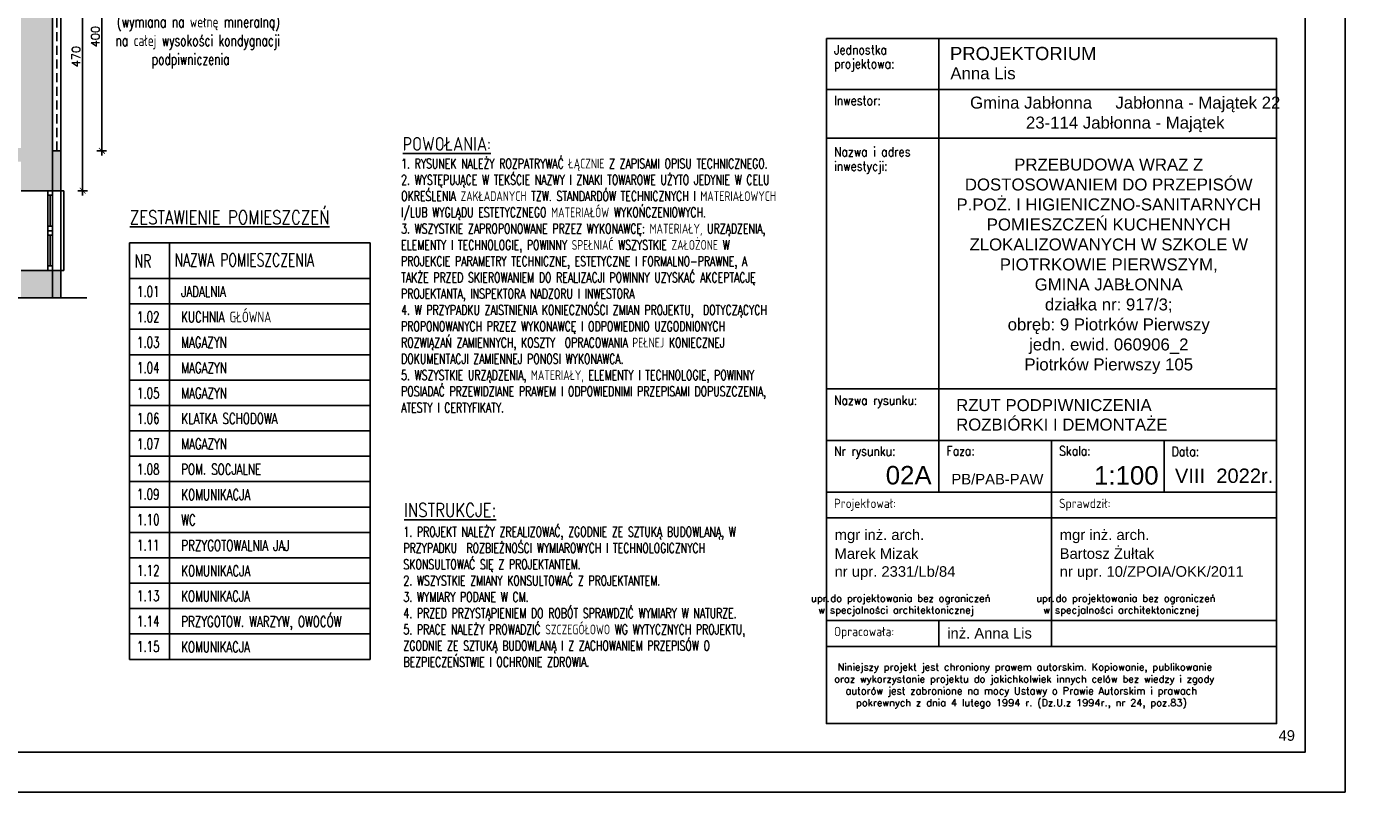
# Model space of a CAD drawing. Header units: millimetres. Extents: x 31969 to 285678, y -69766 to -1123.
# Tile 15 of 102: x 141753 to 144110, y -15458 to -14118. Entities that reach past the tile are written whole.
import ezdxf
from ezdxf.lldxf.tags import DXFTag

# ---------------------------------------------------------------- set-up
doc = ezdxf.new("R2010")
doc.units = ezdxf.units.MM
doc.linetypes.add('ACAD_ISO02W100', pattern=[15, 12, -3])
doc.linetypes.add('KRE_16_8', pattern=[24, 16, -8])
for name, color, linetype in [('a-izolacja 1', 3, 'Continuous'), ('a-opis 1', 3, 'Continuous'), ('a-opis 2', 1, 'Continuous'), ('a-opis 3', 15, 'Continuous'), ('a-stolarka okienna', 3, 'Continuous'), ('a-szkło', 4, 'Continuous'), ('a-szraf', 252, 'Continuous'), ('a-wyburzenia i rozbiórki', 152, 'KRE_16_8'), ('a-wymiary', 11, 'Continuous'), ('a-ściany istniejące murowane', 6, 'Continuous')]:
    doc.layers.add(name, color=color, linetype=linetype)
doc.styles.add('IREK', font='simplex.shx', dxfattribs={"width": 0.8})
doc.styles.add('MAREK', font='simplex.shx')
doc.styles.add('RS01507', font='romans.shx', dxfattribs={"width": 0.7, "height": 0.15})
doc.styles.add('TABELA2', font='arial.ttf', dxfattribs={"height": 10})
tags = doc.linetypes.add('DASHED', pattern=[0.75, 0.5, -0.25]).pattern_tags.tags
tags[6:7] = [DXFTag(74, 4), DXFTag(75, 0), DXFTag(340, '0'), DXFTag(46, 1.0), DXFTag(50, 0.0), DXFTag(44, 0.0), DXFTag(45, 0.0)]
tags[4:5] = [DXFTag(74, 4), DXFTag(75, 0), DXFTag(340, '0'), DXFTag(46, 1.0), DXFTag(50, 0.0), DXFTag(44, 0.0), DXFTag(45, 0.0)]
doc.dimstyles.new('MAREK', dxfattribs={"dimscale": 0.85, "dimtxt": 17, "dimasz": 12, "dimexe": 10, "dimexo": 0.625, "dimgap": 5, "dimtad": 1, "dimdec": 1, "dimdsep": 46, "dimtxsty": 'MAREK', "dimblk1": 'ARCHTICK', "dimblk2": 'ARCHTICK', "dimsah": 1, "dimcen": 2.5, "dimdle": 10, "dimadec": 0, "dimazin": 0, "dimtfac": 1, "dimtdec": 1, "dimtmove": 1, "dimatfit": 3, "dimldrblk": 'ARCHTICK', "dimfxl": 0, "dimtolj": 1, "dimtzin": 0, "dimarcsym": 0})

# ---------------------------------------------------------------- blocks, each defined once
blk = doc.blocks.new('_ARCHTICK')
at = {"color": 0, "linetype": 'ByBlock', "const_width": 0.15}
blk.add_lwpolyline([(-0.5, -0.5), (0.5, 0.5)], dxfattribs=at)
blk = doc.blocks.new('*D44')
at = {"layer": 'a-wymiary', "color": 0, "lineweight": -2, "ltscale": 100}
for p, q in [((141851, -13926.1), (141851, -14413.1)), ((141842.5, -13934.6), (141859.5, -13934.6)), ((141842.5, -14404.6), (141859.5, -14404.6))]:
    blk.add_line(p, q, dxfattribs=at)
at = {"layer": 'DEFPOINTS', "color": 0, "ltscale": 100}
for p in [(141813.1, -13934.6), (141813.1, -14404.6), (141851, -14404.6)]:
    blk.add_point(p, dxfattribs=at)
at = {"layer": 'a-wymiary', "color": 0, "lineweight": -2, "ltscale": 100, "xscale": 10.2, "yscale": 10.2, "zscale": 10.2}
for p, rotation in [((141851, -13934.6), 90), ((141851, -14404.6), 270)]:
    blk.add_blockref('_ARCHTICK', p, dxfattribs=dict(at, rotation=rotation))
at = {"layer": 'a-wymiary', "color": 0, "ltscale": 100, "insert": (141839.5, -14169.6), "char_height": 14.45, "attachment_point": 5, "rotation": 90, "style": 'MAREK'}
blk.add_mtext('\\A1;470', dxfattribs=at)
blk = doc.blocks.new('*D139')
at = {"layer": 'a-wymiary', "color": 0, "lineweight": -2, "ltscale": 100}
for p, q in [((141884.5, -13926.1), (141884.5, -14343.1)), ((141876, -13934.6), (141893, -13934.6)), ((141876, -14334.6), (141893, -14334.6))]:
    blk.add_line(p, q, dxfattribs=at)
at = {"layer": 'DEFPOINTS', "color": 0, "ltscale": 100}
for p in [(141813.1, -13934.6), (141813.1, -14334.6), (141884.5, -14334.6)]:
    blk.add_point(p, dxfattribs=at)
at = {"layer": 'a-wymiary', "color": 0, "lineweight": -2, "ltscale": 100, "xscale": 10.2, "yscale": 10.2, "zscale": 10.2}
for p, rotation in [((141884.5, -13934.6), 90), ((141884.5, -14334.6), 270)]:
    blk.add_blockref('_ARCHTICK', p, dxfattribs=dict(at, rotation=rotation))
at = {"layer": 'a-wymiary', "color": 0, "ltscale": 100, "insert": (141873.1, -14134.6), "char_height": 14.45, "attachment_point": 5, "rotation": 90, "style": 'MAREK'}
blk.add_mtext('\\A1;400', dxfattribs=at)

msp = doc.modelspace()

# ---------------------------------------------------------------- hatches: boundary and pattern name
at = {"layer": 'a-szraf', "ltscale": 0.9}
h = msp.add_hatch(color=254, dxfattribs=at)
h.dxf.hatch_style = 1
h.paths.add_polyline_path([(141831.07, -13864.63), (141146.07, -13864.63), (141146.07, -13949.63), (141743.07, -13949.63), (141743.07, -14329.63), (141146.07, -14329.63), (141146.07, -14592.13), (141181.07, -14592.13), (141181.07, -14353.63), (141743.07, -14353.63), (141743.07, -14404.63), (141798.07, -14404.63), (141798.07, -13919.63), (141831.07, -13919.63)])
h.paths.add_polyline_path([(141798.07, -14544.63), (141743.07, -14544.63), (141743.07, -14592.13), (141798.07, -14592.13)])
h.paths.add_polyline_path([(141813.07, -14544.63), (141798.07, -14544.63), (141798.07, -14592.13), (141813.07, -14592.13)])
h.paths.add_polyline_path([(141813.07, -14334.63), (141798.07, -14334.63), (141798.07, -14404.63), (141813.07, -14404.63)], flags=17)
h.paths.add_polyline_path([(140928.07, -14114.63), (140873.07, -14114.63), (140873.07, -14169.63), (140928.07, -14169.63)])
h.paths.add_polyline_path([(140873.07, -14114.63), (140858.07, -14114.63), (140858.07, -14169.63), (140873.07, -14169.63)])
h.paths.add_polyline_path([(140928.07, -14334.63), (140873.07, -14334.63), (140873.07, -14389.63), (140928.07, -14389.63)])
h.paths.add_polyline_path([(140873.07, -14334.63), (140858.07, -14334.63), (140858.07, -14389.63), (140873.07, -14389.63)])
h.paths.add_polyline_path([(140928.07, -14554.63), (140873.07, -14554.63), (140873.07, -14592.13), (140928.07, -14592.13)])
h.paths.add_polyline_path([(140873.07, -14554.63), (140858.07, -14554.63), (140858.07, -14592.13), (140873.07, -14592.13)])
h.paths.add_polyline_path([(140928.07, -13577.63), (140873.07, -13577.63), (140873.07, -13864.63), (140853.07, -13864.63), (140853.07, -13919.63), (140873.07, -13919.63), (140873.07, -13949.63), (140928.07, -13949.63), (140933.07, -13949.63), (140966.07, -13949.63), (140966.07, -13864.63), (140928.07, -13864.63)])
h.paths.add_polyline_path([(140708.07, -13637.63), (140693.07, -13637.63), (140693.07, -13606.63), (140668.07, -13606.63), (140668.07, -13658.13), (140681.58, -13658.13), (140694.57, -13658.13), (140694.57, -13672.13), (140680.57, -13672.13), (140668.07, -13672.13), (140668.07, -13737.63), (140708.07, -13737.63)])
h.paths.add_polyline_path([(140458.07, -13591.63), (140393.07, -13591.63), (140393.07, -13606.63), (140443.07, -13606.63), (140443.07, -13864.63), (140383.07, -13864.63), (140383.07, -13919.63), (140478.07, -13919.63), (140478.07, -13864.63), (140458.07, -13864.63)])
h.paths.add_polyline_path([(140680.57, -13658.13), (140668.07, -13658.13), (140668.07, -13672.13), (140680.57, -13672.13)], flags=17)
h.paths.add_polyline_path([(140713.07, -13864.63), (140675.88, -13864.63), (140675.88, -13919.63), (140713.07, -13919.63)])
h.paths.add_polyline_path([(140675.88, -13864.63), (140655.88, -13864.63), (140655.88, -13919.63), (140675.88, -13919.63)])
h.paths.add_polyline_path([(140655.88, -13864.63), (140618.07, -13864.63), (140618.07, -13919.63), (140655.88, -13919.63)])
h.paths.add_polyline_path([(140458.07, -13919.63), (140383.07, -13919.63), (140383.07, -13934.63), (140458.07, -13934.63)])

# ---------------------------------------------------------------- linework, layer by layer
at = {"layer": 'a-izolacja 1'}
for p, q in [((141798.07, -13919.63), (141798.07, -14404.63)), ((141813.07, -14334.63), (141798.07, -14334.63)), ((141798.07, -14544.63), (141798.07, -14592.13))]:
    msp.add_line(p, q, dxfattribs=at)
at = {"layer": 'a-opis 1', "ltscale": 0.5}
for p, q in [((143350.25, -14137.74), (143350.25, -14932.51)), ((143153.21, -14227.39), (143941.38, -14227.39)), ((143153.21, -14312.49), (143941.38, -14312.49)), ((143744.34, -14312.49), (143941.38, -14312.49)), ((143153.21, -14751.92), (143941.38, -14751.92)), ((143153.21, -14842.22), (143941.38, -14842.22)), ((143547.3, -14842.22), (143547.3, -14932.51)), ((143547.3, -14842.22), (143547.3, -15202.74)), ((143744.34, -14842.22), (143744.34, -14932.51)), ((143153.21, -14932.51), (143941.38, -14932.51)), ((143153.21, -14932.51), (143941.38, -14932.51)), ((143153.21, -14977.65), (143941.38, -14977.65)), ((143153.21, -14977.65), (143941.38, -14977.65)), ((143153.21, -14977.65), (143941.38, -14977.65)), ((143153.21, -14977.65), (143941.38, -14977.65)), ((143153.21, -15157.59), (143941.38, -15157.59)), ((143350.25, -15157.59), (143350.25, -15202.74)), ((143153.21, -15203.38), (143941.38, -15203.38)), ((143153.21, -15203.38), (143941.38, -15203.38))]:
    msp.add_line(p, q, dxfattribs=at)
at = {"layer": 'a-opis 2'}
for p, q in [((141932.95, -14558.52), (142354.44, -14558.52)), ((141932.95, -14602.99), (142354.44, -14602.99)), ((141932.95, -14647.46), (142354.44, -14647.46)), ((141932.95, -14691.93), (142354.44, -14691.93)), ((141932.95, -14691.93), (142354.44, -14691.93)), ((141932.95, -14736.4), (142354.44, -14736.4)), ((141932.95, -14736.4), (142354.44, -14736.4)), ((141932.95, -14736.4), (142354.44, -14736.4)), ((141932.95, -14780.88), (142354.44, -14780.88)), ((141932.95, -14825.35), (142354.44, -14825.35)), ((141932.95, -14869.82), (142354.44, -14869.82)), ((141932.95, -14914.29), (142354.44, -14914.29)), ((141932.95, -14958.76), (142354.44, -14958.76)), ((141932.95, -15003.24), (142354.44, -15003.24)), ((141932.95, -15047.71), (142354.44, -15047.71)), ((141932.95, -15092.18), (142354.44, -15092.18)), ((141932.95, -15136.65), (142354.44, -15136.65)), ((141932.95, -15181.13), (142354.44, -15181.13))]:
    msp.add_line(p, q, dxfattribs=at)
at = {"layer": 'a-opis 2', "ltscale": 2}
for points in [[(144061.38, -15458.17), (139861.38, -15458.17), (139861.38, -12488.17), (144061.38, -12488.17)], [(140111.38, -12558.17), (143991.38, -12558.17), (143991.38, -15388.17), (140111.38, -15388.17)], [(143153.21, -14137.74), (143941.38, -14137.74), (143941.38, -15338.17), (143153.21, -15338.17)], [(143153.21, -14137.74), (143941.38, -14137.74), (143941.38, -15338.17), (143153.21, -15338.17)]]:
    msp.add_lwpolyline(points, close=True, dxfattribs=at)
at = {"layer": 'a-opis 3', "ltscale": 40}
for p, q in [((141932.95, -14496.08), (142354.44, -14496.08)), ((141932.95, -15225.6), (141932.95, -14496.08)), ((142003.34, -14496.08), (142003.34, -14549.54)), ((142354.44, -14496.08), (142354.44, -14549.54)), ((141932.95, -14558.52), (142354.44, -14558.52)), ((142003.34, -14549.54), (142003.34, -15225.6)), ((142354.44, -14549.54), (142354.44, -15225.6)), ((141932.95, -15225.6), (142354.44, -15225.6))]:
    msp.add_line(p, q, dxfattribs=at)
at = {"layer": 'a-stolarka okienna'}
for p, q in [((141790.07, -14404.63), (141790.07, -14544.4)), ((141790.07, -14412.4), (141798.07, -14412.4)), ((141798.07, -14404.63), (141798.07, -14544.63)), ((141798.07, -14466.85), (141790.07, -14466.85)), ((141798.07, -14474.74), (141790.07, -14474.74)), ((141798.07, -14482.51), (141790.07, -14482.51)), ((141790.07, -14536.4), (141798.07, -14536.4))]:
    msp.add_line(p, q, dxfattribs=at)
at = {"layer": 'a-stolarka okienna', "ltscale": 40}
for p, q in [((141813.07, -14404.63), (141818.07, -14404.63)), ((141818.07, -14544.63), (141818.07, -14404.63)), ((141813.07, -14544.63), (141818.07, -14544.63))]:
    msp.add_line(p, q, dxfattribs=at)
at = {"layer": 'a-stolarka okienna', "linetype": 'DASHED', "lineweight": 25, "ltscale": 20}
msp.add_line((141813.07, -14544.63), (141813.07, -14404.63), dxfattribs=at)
at = {"layer": 'a-szkło', "ltscale": 2}
for p, q in [((141794.07, -14466.85), (141794.07, -14412.4)), ((141794.07, -14536.4), (141794.07, -14482.51))]:
    msp.add_line(p, q, dxfattribs=at)
at = {"layer": 'a-wyburzenia i rozbiórki'}
msp.add_line((141805.57, -14334.63), (141805.57, -13919.63), dxfattribs=at)
at = {"layer": 'a-ściany istniejące murowane'}
for p, q in [((141813.07, -13934.63), (141813.07, -14404.63)), ((141813.07, -14404.63), (141743.07, -14404.63)), ((141813.07, -14544.63), (141743.07, -14544.63)), ((141813.07, -14544.63), (141813.07, -14592.13)), ((141858.07, -14592.13), (140788.07, -14592.13))]:
    msp.add_line(p, q, dxfattribs=at)

# ---------------------------------------------------------------- texts
at = {"layer": 'a-opis 1', "ltscale": 0.5, "style": 'IREK', "width": 0.85}
for s, height, p in [('Jednostka ', 16.33, (143166.42, -14165.87)), ('projektowa:', 16.3296, (143166.42, -14190.41)), ('Inwestor:', 16.33, (143166.42, -14254.81)), ('Nazwa i adres', 16.3296, (143166.42, -14344.45)), ('inwestycji:', 16.3296, (143166.42, -14369.7)), ('Nazwa rysunku:', 16.3296, (143166.42, -14780)), ('Nr rysunku:', 16.3296, (143166.42, -14868.99)), ('Faza:', 16.33, (143363.46, -14868.59)), ('Skala:', 16.33, (143560.5, -14868.59)), ('Data:', 16.33, (143757.55, -14869.64)), ('Projektował:', 16.3296, (143166.42, -14960.58)), ('Sprawdził:', 16.33, (143560.5, -14960.58)), ('Opracowała:', 16.3296, (143166.42, -15185.01))]:
    msp.add_text(s, height=height, dxfattribs=at).set_placement(p)
at = {"layer": 'a-opis 1', "ltscale": 0.5, "style": 'TABELA2'}
for s, height, p in [('PROJEKTORIUM', 23.1094, (143369.49, -14175.81)), ('Anna Lis', 21.009, (143370.23, -14209.44)), ('RZUT PODPIWNICZENIA ', 21.0086, (143380.29, -14790.75)), ('ROZBIÓRKI I DEMONTAŻE', 21.0086, (143380.29, -14824.79)), ('02A', 32.332, (143257.03, -14919.16)), ('1:100', 32.332, (143621.73, -14919.52)), ('VIII  2022r.', 25.2103, (143763.31, -14916.54)), ('PB/PAB-PAW', 18.53, (143372.02, -14919.16)), ('mgr inż. arch.', 18.5296, (143167.6, -15016.57)), ('mgr inż. arch.', 18.5296, (143561.69, -15016.57)), ('Marek Mizak', 18.5296, (143167.44, -15049.54)), ('Bartosz Żułtak', 18.5296, (143561.52, -15049.54)), ('nr upr. 2331/Lb/84', 18.5296, (143167.44, -15080.97)), ('nr upr. 10/ZPOIA/OKK/2011', 18.5296, (143561.52, -15080.97)), ('inż. Anna Lis', 18.5296, (143364.65, -15189.15)), ('49', 18.53, (143944.7, -15368.29))]:
    msp.add_text(s, height=height, dxfattribs=at).set_placement(p)
at = {"layer": 'a-opis 1', "ltscale": 40, "style": 'RS01507', "width": 0.7}
for s, height, p in [('NR', 22.576, (141941.97, -14539.16)), ('NAZWA POMIESZCZENIA', 22.5756, (142012, -14537.28)), ('1.01', 18.813, (141946.08, -14590.67)), ('JADALNIA', 18.813, (142023.52, -14590.67)), ('KUCHNIA GŁÓWNA', 18.813, (142023.52, -14635.15)), ('1.02', 18.813, (141946.08, -14635.15)), ('1.03', 18.813, (141946.08, -14679.62)), ('MAGAZYN', 18.813, (142023.55, -14679.62)), ('1.04', 18.813, (141946.08, -14724.09)), ('MAGAZYN', 18.913, (142023.63, -14724.26)), ('1.05', 18.813, (141946.08, -14768.56)), ('MAGAZYN', 18.913, (142023.63, -14768.73)), ('1.06', 18.813, (141946.08, -14813.03)), ('KLATKA SCHODOWA', 18.9125, (142023.63, -14813.21)), ('1.07', 18.813, (141946.08, -14857.51)), ('MAGAZYN', 18.913, (142023.63, -14857.68)), ('1.08', 18.813, (141946.08, -14901.98)), ('POM. SOCJALNE', 18.813, (142023.55, -14901.98)), ('1.09', 18.813, (141946.08, -14945.82)), ('KOMUNIKACJA', 18.9125, (142023.63, -14946.62)), ('1.10', 18.813, (141946.08, -14990.3)), ('WC', 18.813, (142023.55, -14990.92)), ('1.11', 18.813, (141946.08, -15034.77)), ('PRZYGOTOWALNIA JAJ', 18.9125, (142023.63, -15035.57)), ('1.12', 18.813, (141946.08, -15079.24)), ('KOMUNIKACJA', 18.9125, (142023.63, -15080.04)), ('1.13', 18.813, (141946.08, -15123.71)), ('KOMUNIKACJA', 18.813, (142023.55, -15124.34)), ('1.14', 18.813, (141946.08, -15168.19)), ('PRZYGOTOW. WARZYW, OWOCÓW', 18.813, (142023.55, -15168.81)), ('1.15', 18.813, (141946.08, -15212.66)), ('KOMUNIKACJA', 18.813, (142023.55, -15213.28))]:
    msp.add_text(s, height=height, dxfattribs=at).set_placement(p)
at = {"layer": 'a-opis 1', "ltscale": 0.5}
for s, insert, char_height, width, attachment_point, style in [('{\\fArial|b0|i0|c238|p34;Gmina Jabłonna     Jabłonna - Majątek 22^I\\P23-114 Jabłonna - Majątek}', (143676.27, -14270.96, -76410), 21.0086, 666.0385, 5, 'TABELA2'), ('{\\fArial|b0|i0|c238|p34;\\PPRZEBUDOWA WRAZ Z DOSTOSOWANIEM DO PRZEPISÓW P.POŻ. I HIGIENICZNO-SANITARNYCH POMIESZCZEŃ KUCHENNYCH ZLOKALIZOWANYCH W SZKOLE W PIOTRKOWIE PIERWSZYM, \\PGMINA JABŁONNA\\Pdziałka nr: 917/3; \\Pobręb: 9 Piotrków Pierwszy \\Pjedn. ewid. 060906_2\\PPiotrków Pierwszy 105}', (143647.46, -14519.49, 76410), 21.00857, 583.3186, 5, 'TABELA2'), ('{\\W8.9058;  \\W1; }upr.{\\W0.105263; }do projektowania bez ograniczeń \\P{\\W6.7618;   }w specjalności architektonicznej', (142965.06, -15112.25), 12.5, 764.7867, 1, 'MAREK'), ('{\\W8.9058;  \\W1; }upr.{\\W0.105263; }do projektowania bez ograniczeń \\P{\\W6.7618;   }w specjalności architektonicznej', (143359.14, -15112.25), 12.5, 764.7867, 1, 'MAREK'), ('{\\W1.04846; }Niniejszy projekt jest chroniony prawem autorskim. Kopiowanie, publikowanie \\P{\\W0.31162; }oraz wykorzystanie projektu do jakichkolwiek innych celów bez wiedzy i zgody \\P{\\W2.68004; }autorów jest zabronione na mocy Ustawy o Prawie Autorskim i prawach \\P{\\W4.83793; }pokrewnych z dnia 4 lutego 1994 r. (Dz.U.z 1994r., nr 24, poz.83)', (143163.57, -15232.84), 12.5, 764.7867, 1, 'MAREK')]:
    msp.add_mtext(s, dxfattribs=dict(at, insert=insert, char_height=char_height, width=width, attachment_point=attachment_point, style=style))
at = {"layer": 'a-opis 1', "ltscale": 40, "char_height": 17.10272, "attachment_point": 1, "style": 'RS01507'}
for s, insert, width in [('1. RYSUNEK NALEŻY ROZPATRYWAĆ ŁĄCZNIE Z ZAPISAMI OPISU TECHNICZNEGO.\\P2. WYSTĘPUJĄCE W TEKŚCIE NAZWY I ZNAKI TOWAROWE UŻYTO JEDYNIE W CELU OKREŚLENIA ZAKŁADANYCH TZW. STANDARDÓW TECHNICZNYCH I MATERIAŁOWYCH I/LUB WYGLĄDU ESTETYCZNEGO MATERIAŁÓW WYKOŃCZENIOWYCH.\\P3. WSZYSTKIE ZAPROPONOWANE PRZEZ WYKONAWCĘ: MATERIAŁY, URZĄDZENIA, ELEMENTY I TECHNOLOGIE, POWINNY SPEŁNIAĆ WSZYSTKIE ZAŁOŻONE W PROJEKCIE PARAMETRY TECHNICZNE, ESTETYCZNE I FORMALNO-PRAWNE, A TAKŻE PRZED SKIEROWANIEM DO REALIZACJI POWINNY UZYSKAĆ AKCEPTACJĘ PROJEKTANTA, INSPEKTORA NADZORU I INWESTORA\\P4. W PRZYPADKU ZAISTNIENIA KONIECZNOŚCI ZMIAN PROJEKTU,  DOTYCZĄCYCH PROPONOWANYCH PRZEZ WYKONAWCĘ I ODPOWIEDNIO UZGODNIONYCH ROZWIĄZAŃ ZAMIENNYCH, KOSZTY  OPRACOWANIA PEŁNEJ KONIECZNEJ DOKUMENTACJI ZAMIENNEJ PONOSI WYKONAWCA.\\P5. WSZYSTKIE URZĄDZENIA, MATERIAŁY, ELEMENTY I TECHNOLOGIE, POWINNY POSIADAĆ PRZEWIDZIANE PRAWEM I ODPOWIEDNIMI PRZEPISAMI DOPUSZCZENIA, ATESTY I CERTYFIKATY.', (142408.57, -14348.53), 715.1152), ('1. PROJEKT NALEŻY ZREALIZOWAĆ, ZGODNIE ZE SZTUKĄ BUDOWLANĄ, W PRZYPADKU  ROZBIEŻNOŚCI WYMIAROWYCH I TECHNOLOGICZNYCH SKONSULTOWAĆ SIĘ Z PROJEKTANTEM. \\P2. WSZYSTKIE ZMIANY KONSULTOWAĆ Z PROJEKTANTEM.\\P3. WYMIARY PODANE W CM.\\P4. PRZED PRZYSTĄPIENIEM DO ROBÓT SPRAWDZIĆ WYMIARY W NATURZE.\\P5. PRACE NALEŻY PROWADZIĆ SZCZEGÓŁOWO WG WYTYCZNYCH PROJEKTU, ZGODNIE ZE SZTUKĄ BUDOWLANĄ I Z ZACHOWANIEM PRZEPISÓW O BEZPIECZEŃSTWIE I OCHRONIE ZDROWIA.\\P{\\C14;   }', (142412.63, -14993.65), 663.0917)]:
    msp.add_mtext(s, dxfattribs=dict(at, insert=insert, width=width))
at = {"layer": 'a-opis 2', "ltscale": 40, "insert": (141898.2, -14190.53), "char_height": 19.613, "attachment_point": 7, "style": 'RS01507'}
msp.add_mtext_dynamic_manual_height_columns('{\\W0.788378; }Usunięcie izolacji ze styropianu \\P{\\W0.955045; }(wymiana na wełnę mineralną) \\P{\\W0.771712; }na całej wysokości kondygnacji \\P{\\W5.47171; }podpiwniczenia', width=361.077, gutter_width=12.5, heights=[0], dxfattribs=at)
at = {"layer": 'a-opis 2', "linetype": 'ACAD_ISO02W100', "ltscale": 0.5, "char_height": 24.007, "attachment_point": 1, "style": 'IREK'}
for s, insert, width in [('{\\LPOWOŁANIA:}', (142411.49, -14310.56), 295.3757), ('{\\LZESTAWIENIE POMIESZCZEŃ}', (141933.42, -14439.24), 463.1317), ('{\\LINSTRUKCJE:}', (142413.77, -14952.17), 295.3757)]:
    msp.add_mtext(s, dxfattribs=dict(at, insert=insert, width=width))

# ---------------------------------------------------------------- dimensions: what is measured, and where the dimension line sits
at = {"layer": 'a-wymiary', "ltscale": 100}
for base, p2, picture, middle in [((141851.02, -14404.63), (141813.07, -14404.63), '*D44', (141839.54, -14169.63)), ((141884.53, -14334.63), (141813.07, -14334.63), '*D139', (141873.05, -14134.63))]:
    dim = msp.add_linear_dim(base=base, p1=(141813.07, -13934.63), p2=p2, angle=90, dimstyle='MAREK', dxfattribs=at)
    dim.commit()
    dim.dimension.update_dxf_attribs({"geometry": picture, "text_midpoint": middle})

doc.saveas('drawing.dxf')
